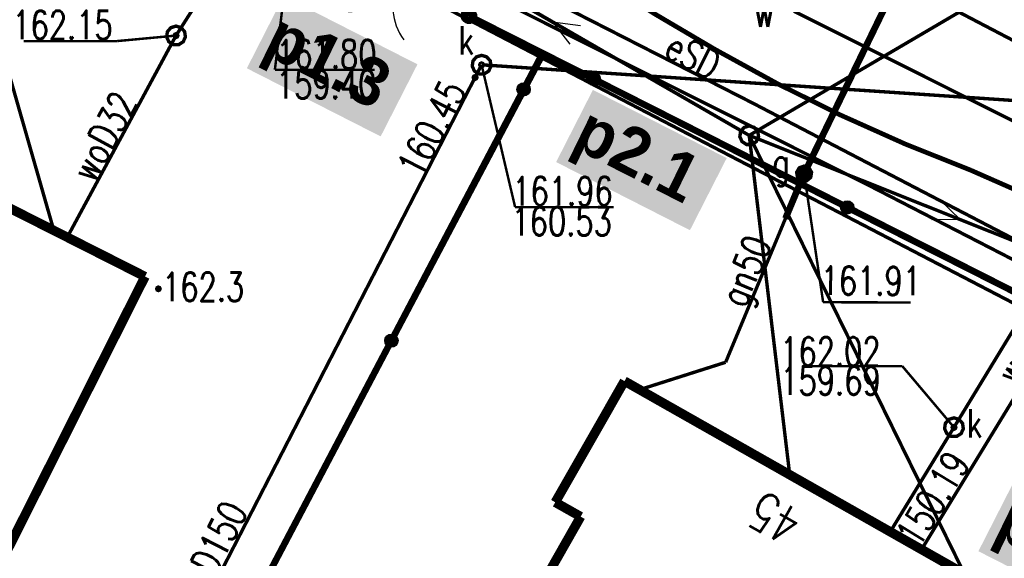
# Model space of a CAD drawing. Extents: x 0 to 7432618, y -40 to 5712028.
# Tile 13 of 165: x 7430394 to 7430420, y 5711663 to 5711677. Entities that reach past the tile are written whole.
import ezdxf
from ezdxf.enums import TextEntityAlignment as Align

# ---------------------------------------------------------------- set-up
doc = ezdxf.new("R2010")
doc.units = 0
doc.header["$MEASUREMENT"] = 0
for name, pattern in [('0', [1.5, 1, -0.5]), ('2218', [1, 0.5, -0.5]), ('3901', [0]), ('5102', [0])]:
    doc.linetypes.add(name, pattern=pattern)
for name, color, linetype in [('Dzialki', 7, 'Continuous'), ('EADTD_T_0', 7, 'Continuous'), ('EGBB_L_0', 7, 'Continuous'), ('OTK_L_0', 7, 'Continuous'), ('OTK_L_1', 7, 'Continuous'), ('OTK_L_2', 7, 'Continuous'), ('OTO_L_0', 7, 'Continuous'), ('OTO_L_1', 7, 'Continuous'), ('OTR_T_1', 7, 'Continuous'), ('P_SUTP_L_0', 7, 'Continuous'), ('SUEP_E_T_0', 7, 'Continuous'), ('SUEP_L_0', 7, 'Continuous'), ('SUG_E_T_4', 7, 'Continuous'), ('SUG_T_2', 7, 'Continuous'), ('SUGP_E_T_0', 7, 'Continuous'), ('SUGP_L_0', 7, 'Continuous'), ('SUGR_T_0', 7, 'Continuous'), ('SUK_E_T_4', 7, 'Continuous'), ('SUK_T_3', 7, 'Continuous'), ('SUKP_E_T_0', 7, 'Continuous'), ('SUKP_L_0', 7, 'Continuous'), ('SUKR_T_0', 7, 'Continuous'), ('SUL_L_1', 7, 'Continuous'), ('SUP_T_0', 7, 'Continuous'), ('SUP_T_2', 7, 'Continuous'), ('SUW_E_T_2', 7, 'Continuous'), ('SUWP_E_T_0', 7, 'Continuous'), ('SUWP_L_0', 7, 'Continuous'), ('SUWR_T_0', 7, 'Continuous'), ('Uzytki', 7, 'Continuous')]:
    doc.layers.add(name, color=color, linetype=linetype)
doc.layers.add('woda przyłącze', color=140, linetype='Continuous', lineweight=50)
doc.layers.add('woda sieć', color=150, linetype='Continuous', lineweight=70)
doc.styles.add('25', font='GOTHIC.TTF', dxfattribs={"oblique": 8, "height": 0.35})
doc.styles.add('STYL_ARIAL', font='simplex', dxfattribs={"width": 0.75, "oblique": 0.1})

# ---------------------------------------------------------------- blocks, each defined once
blk = doc.blocks.new('OTOB')
at = {"color": 0}
for centre, start, end in [((-1.5, 0), 0, 63.2606), ((1.5, 0), 116.7394, 180)]:
    blk.add_arc(centre, 1.5, start, end, dxfattribs=at)
blk = doc.blocks.new('KOGR')
at = {"color": 0}
for radius in [0.2, 0.18, 0.16, 0.14, 0.12, 0.1, 0.08, 0.06, 0.04, 0.02]:
    blk.add_circle((0, 0), radius, dxfattribs=at)

msp = doc.modelspace()

# ---------------------------------------------------------------- hatches: boundary and pattern name
at = {"layer": 'woda sieć', "linetype": 'ByBlock'}
for points in [[(7430404.952, 5711676.238), (7430401.419, 5711678.039), (7430400.448, 5711676.133), (7430403.981, 5711674.333)], [(7430413.117, 5711673.761), (7430409.584, 5711675.562), (7430408.613, 5711673.656), (7430412.146, 5711671.855)], [(7430424.265, 5711663.48), (7430420.732, 5711665.28), (7430419.761, 5711663.374), (7430423.294, 5711661.574)]]:
    msp.add_hatch(color=256, dxfattribs=at).paths.add_polyline_path(points)

# ---------------------------------------------------------------- linework, layer by layer
at = {"layer": 'Dzialki', "color": 18, "true_color": 0x000000, "const_width": 0.09}
for points in [[(7430408.25, 5711676.4), (7430389.43, 5711686.21)], [(7430393.798, 5711649.019), (7430408.25, 5711676.4)], [(7430427.37, 5711666.45), (7430408.25, 5711676.4)]]:
    msp.add_lwpolyline(points, dxfattribs=at)
at = {"layer": 'EGBB_L_0', "color": 18, "true_color": 0x000000, "const_width": 0.25}
for points in [[(7430392.39, 5711659.95), (7430397.76, 5711670.63)], [(7430410.417, 5711667.869), (7430408.59, 5711664.667)], [(7430419.743, 5711662.578), (7430410.417, 5711667.869)], [(7430408.59, 5711664.667), (7430409.261, 5711664.288)], [(7430409.261, 5711664.288), (7430408.272, 5711662.546)]]:
    msp.add_lwpolyline(points, dxfattribs=at)
at = {"layer": 'OTK_L_0', "color": 18, "linetype": '0', "true_color": 0x000000, "const_width": 0.09}
for points in [[(7430412.81, 5711676.63), (7430411.208, 5711677.574), (7430409.644, 5711678.579), (7430408.121, 5711679.645), (7430406.64, 5711680.77)], [(7430419.56, 5711673.44), (7430417.825, 5711674.134), (7430416.12, 5711674.898), (7430414.448, 5711675.73), (7430412.81, 5711676.63)], [(7430419.56, 5711673.44), (7430422.178, 5711672.287), (7430424.791, 5711671.123), (7430427.4, 5711669.95)]]:
    msp.add_lwpolyline(points, dxfattribs=at)
at = {"layer": 'OTK_L_1', "color": 18, "true_color": 0x000000, "const_width": 0.125}
for points in [[(7430412.81, 5711676.63), (7430411.208, 5711677.574), (7430409.644, 5711678.579), (7430408.121, 5711679.645), (7430406.64, 5711680.77)], [(7430419.56, 5711673.44), (7430417.825, 5711674.134), (7430416.12, 5711674.898), (7430414.448, 5711675.73), (7430412.81, 5711676.63)], [(7430419.56, 5711673.44), (7430422.178, 5711672.287), (7430424.791, 5711671.123), (7430427.4, 5711669.95)]]:
    msp.add_lwpolyline(points, dxfattribs=at)
at = {"layer": 'OTK_L_2', "color": 18, "linetype": '0', "true_color": 0x000000, "const_width": 0.09}
for points in [[(7430412.81, 5711676.63), (7430411.208, 5711677.574), (7430409.644, 5711678.579), (7430408.121, 5711679.645), (7430406.64, 5711680.77)], [(7430406.311, 5711677.516), (7430408.258, 5711676.531)], [(7430408.258, 5711676.531), (7430422.99, 5711669.07)], [(7430419.56, 5711673.44), (7430417.825, 5711674.134), (7430416.12, 5711674.898), (7430414.448, 5711675.73), (7430412.81, 5711676.63)], [(7430427.4, 5711669.95), (7430419.56, 5711673.44)]]:
    msp.add_lwpolyline(points, dxfattribs=at)
at = {"layer": 'OTO_L_0', "color": 18, "linetype": '3901', "true_color": 0x000000, "const_width": 0.175}
for points in [[(7430408.258, 5711676.531), (7430406.311, 5711677.516)], [(7430393.79, 5711649.023), (7430408.258, 5711676.531)], [(7430422.99, 5711669.07), (7430408.258, 5711676.531)]]:
    msp.add_lwpolyline(points, dxfattribs=at)
at = {"layer": 'OTO_L_0', "color": 18, "true_color": 0x000000}
for centre, radius in [((7430409.608, 5711675.847), 0.175), ((7430409.608, 5711675.847), 0.158), ((7430409.608, 5711675.847), 0.14), ((7430409.608, 5711675.847), 0.122), ((7430407.755, 5711675.575), 0.175), ((7430407.755, 5711675.575), 0.158), ((7430407.755, 5711675.575), 0.14), ((7430409.608, 5711675.847), 0.105), ((7430409.608, 5711675.847), 0.0875), ((7430409.608, 5711675.847), 0.07), ((7430409.608, 5711675.847), 0.0525), ((7430409.608, 5711675.847), 0.035), ((7430407.755, 5711675.575), 0.122), ((7430407.755, 5711675.575), 0.105), ((7430407.755, 5711675.575), 0.0875), ((7430407.755, 5711675.575), 0.07), ((7430407.755, 5711675.575), 0.0525), ((7430407.755, 5711675.575), 0.035), ((7430416.299, 5711672.458), 0.175), ((7430416.299, 5711672.458), 0.158), ((7430416.299, 5711672.458), 0.14), ((7430416.299, 5711672.458), 0.122), ((7430416.299, 5711672.458), 0.105), ((7430416.299, 5711672.458), 0.0875), ((7430416.299, 5711672.458), 0.07), ((7430416.299, 5711672.458), 0.0525), ((7430416.299, 5711672.458), 0.035), ((7430404.264, 5711668.937), 0.175), ((7430404.264, 5711668.937), 0.158), ((7430404.264, 5711668.937), 0.14), ((7430404.264, 5711668.937), 0.122), ((7430404.264, 5711668.937), 0.105), ((7430404.264, 5711668.937), 0.0875), ((7430404.264, 5711668.937), 0.07), ((7430404.264, 5711668.937), 0.0525), ((7430404.264, 5711668.937), 0.035)]:
    msp.add_circle(centre, radius, dxfattribs=at)
at = {"layer": 'OTR_T_1', "color": 18, "true_color": 0x000000, "const_width": 0.09}
msp.add_lwpolyline([(7430398.113, 5711670.352), (7430398.145, 5711670.339), (7430398.158, 5711670.307), (7430398.145, 5711670.275), (7430398.113, 5711670.262), (7430398.081, 5711670.275), (7430398.068, 5711670.307), (7430398.081, 5711670.339), (7430398.113, 5711670.352)], dxfattribs=at)
at = {"layer": 'P_SUTP_L_0', "color": 30, "linetype": '0', "true_color": 0xff9100, "const_width": 0.09}
for points in [[(7430390.869, 5711687.525), (7430395.353, 5711671.848)], [(7430413.71, 5711674.36), (7430390.869, 5711687.525)], [(7430427.77, 5711682.62), (7430413.71, 5711674.36)], [(7430413.71, 5711674.36), (7430419.391, 5711662.778)], [(7430413.71, 5711674.36), (7430432.37, 5711666.91)]]:
    msp.add_lwpolyline(points, dxfattribs=at)
at = {"layer": 'SUEP_L_0', "color": 1, "true_color": 0xff0000}
for p, q in [((7430408.516, 5711677.363), (7430409.259, 5711677.265)), ((7430408.516, 5711677.363), (7430408.972, 5711676.768)), ((7430419.282, 5711672.135), (7430418.745, 5711672.659)), ((7430419.282, 5711672.135), (7430418.532, 5711672.126))]:
    msp.add_line(p, q, dxfattribs=at)
at = {"layer": 'SUEP_L_0', "color": 1, "linetype": '5102', "true_color": 0xff0000, "const_width": 0.09}
for points in [[(7430391.747, 5711687.058), (7430413.71, 5711674.36)], [(7430414.78, 5711665.394), (7430413.71, 5711674.36)], [(7430413.71, 5711674.36), (7430432.37, 5711666.91)]]:
    msp.add_lwpolyline(points, dxfattribs=at)
at = {"layer": 'SUEP_L_0', "color": 1, "true_color": 0xff0000, "const_width": 0.09}
for points in [[(7430416.83, 5711673.06), (7430401.42, 5711680.79)], [(7430413.81, 5711675.21), (7430402.94, 5711680.76)], [(7430431.16, 5711666.17), (7430413.81, 5711675.21)], [(7430432.7, 5711664.88), (7430416.83, 5711673.06)]]:
    msp.add_lwpolyline(points, dxfattribs=at)
at = {"layer": 'SUG_T_2', "color": 56, "true_color": 0x808000, "const_width": 0.09}
for points in [[(7430415.16, 5711673.55), (7430415.289, 5711673.503), (7430415.357, 5711673.385), (7430415.333, 5711673.25), (7430415.228, 5711673.162), (7430415.092, 5711673.162), (7430414.987, 5711673.25), (7430414.963, 5711673.385), (7430415.031, 5711673.503), (7430415.16, 5711673.55)], [(7430415.16, 5711673.525), (7430415.272, 5711673.484), (7430415.332, 5711673.38), (7430415.312, 5711673.263), (7430415.22, 5711673.186), (7430415.1, 5711673.186), (7430415.008, 5711673.263), (7430414.988, 5711673.38), (7430415.048, 5711673.484), (7430415.16, 5711673.525)], [(7430415.16, 5711673.5), (7430415.266, 5711673.456), (7430415.31, 5711673.35), (7430415.266, 5711673.244), (7430415.16, 5711673.2), (7430415.054, 5711673.244), (7430415.01, 5711673.35), (7430415.054, 5711673.456), (7430415.16, 5711673.5)], [(7430415.16, 5711673.475), (7430415.248, 5711673.438), (7430415.285, 5711673.35), (7430415.248, 5711673.262), (7430415.16, 5711673.225), (7430415.072, 5711673.262), (7430415.035, 5711673.35), (7430415.072, 5711673.438), (7430415.16, 5711673.475)], [(7430415.16, 5711673.45), (7430415.231, 5711673.421), (7430415.26, 5711673.35), (7430415.231, 5711673.279), (7430415.16, 5711673.25), (7430415.089, 5711673.279), (7430415.06, 5711673.35), (7430415.089, 5711673.421), (7430415.16, 5711673.45)], [(7430415.16, 5711673.425), (7430415.213, 5711673.403), (7430415.235, 5711673.35), (7430415.213, 5711673.297), (7430415.16, 5711673.275), (7430415.107, 5711673.297), (7430415.085, 5711673.35), (7430415.107, 5711673.403), (7430415.16, 5711673.425)], [(7430415.16, 5711673.4), (7430415.195, 5711673.385), (7430415.21, 5711673.35), (7430415.195, 5711673.315), (7430415.16, 5711673.3), (7430415.125, 5711673.315), (7430415.11, 5711673.35), (7430415.125, 5711673.385), (7430415.16, 5711673.4)], [(7430415.16, 5711673.375), (7430415.178, 5711673.368), (7430415.185, 5711673.35), (7430415.178, 5711673.332), (7430415.16, 5711673.325), (7430415.142, 5711673.332), (7430415.135, 5711673.35), (7430415.142, 5711673.368), (7430415.16, 5711673.375)], [(7430415.16, 5711673.357), (7430415.165, 5711673.355), (7430415.167, 5711673.35), (7430415.165, 5711673.345), (7430415.16, 5711673.343), (7430415.155, 5711673.345), (7430415.153, 5711673.35), (7430415.155, 5711673.355), (7430415.16, 5711673.357)]]:
    msp.add_lwpolyline(points, dxfattribs=at)
at = {"layer": 'SUGP_L_0', "color": 56, "true_color": 0x808000, "const_width": 0.09}
for points in [[(7430420.914, 5711685.207), (7430415.16, 5711673.35)], [(7430415.16, 5711673.35), (7430413.088, 5711668.366)], [(7430413.088, 5711668.366), (7430410.817, 5711667.642)]]:
    msp.add_lwpolyline(points, dxfattribs=at)
at = {"layer": 'SUGR_T_0', "color": 56, "true_color": 0x808000, "const_width": 0.065}
for points in [[(7430415.16, 5711673.412), (7430415.204, 5711673.394), (7430415.223, 5711673.35), (7430415.204, 5711673.306), (7430415.16, 5711673.287), (7430415.116, 5711673.306), (7430415.098, 5711673.35), (7430415.116, 5711673.394), (7430415.16, 5711673.412)], [(7430415.16, 5711673.35), (7430415.662, 5711669.953)], [(7430415.662, 5711669.953), (7430417.969, 5711669.945)], [(7430410.817, 5711667.705), (7430410.861, 5711667.687), (7430410.879, 5711667.642), (7430410.861, 5711667.598), (7430410.817, 5711667.58), (7430410.772, 5711667.598), (7430410.754, 5711667.642), (7430410.772, 5711667.687), (7430410.817, 5711667.705)]]:
    msp.add_lwpolyline(points, dxfattribs=at)
at = {"layer": 'SUK_T_3', "color": 36, "true_color": 0x803300, "const_width": 0.09}
for points in [[(7430406.645, 5711676.475), (7430406.78, 5711676.435), (7430406.873, 5711676.329), (7430406.893, 5711676.189), (7430406.834, 5711676.061), (7430406.716, 5711675.985), (7430406.575, 5711675.985), (7430406.456, 5711676.061), (7430406.398, 5711676.189), (7430406.418, 5711676.329), (7430406.51, 5711676.435), (7430406.645, 5711676.475)], [(7430419.116, 5711666.897), (7430419.251, 5711666.857), (7430419.343, 5711666.751), (7430419.363, 5711666.611), (7430419.305, 5711666.483), (7430419.186, 5711666.407), (7430419.045, 5711666.407), (7430418.927, 5711666.483), (7430418.868, 5711666.611), (7430418.888, 5711666.751), (7430418.98, 5711666.857), (7430419.116, 5711666.897)]]:
    msp.add_lwpolyline(points, dxfattribs=at)
at = {"layer": 'SUKP_L_0', "color": 36, "true_color": 0x803300, "const_width": 0.09}
for points in [[(7430424.15, 5711675.05), (7430386.66, 5711694.68)], [(7430406.645, 5711676.225), (7430392.901, 5711649.473)], [(7430424.15, 5711675.05), (7430406.645, 5711676.225)], [(7430424.39, 5711675.32), (7430419.116, 5711666.647)], [(7430419.116, 5711666.647), (7430417.446, 5711663.909)]]:
    msp.add_lwpolyline(points, dxfattribs=at)
at = {"layer": 'SUKR_T_0', "color": 36, "true_color": 0x803300, "const_width": 0.065}
for points in [[(7430402.3, 5711685.28), (7430401.188, 5711676.093)], [(7430406.645, 5711676.287), (7430406.689, 5711676.269), (7430406.707, 5711676.225), (7430406.689, 5711676.181), (7430406.645, 5711676.162), (7430406.601, 5711676.181), (7430406.582, 5711676.225), (7430406.601, 5711676.269), (7430406.645, 5711676.287)], [(7430406.645, 5711676.225), (7430407.53, 5711672.466)], [(7430401.188, 5711676.093), (7430403.821, 5711676.093)], [(7430406.473, 5711675.952), (7430406.517, 5711675.934), (7430406.536, 5711675.89), (7430406.517, 5711675.846), (7430406.473, 5711675.827), (7430406.429, 5711675.846), (7430406.411, 5711675.89), (7430406.429, 5711675.934), (7430406.473, 5711675.952)], [(7430407.53, 5711672.466), (7430410.136, 5711672.466)], [(7430415.145, 5711668.265), (7430417.751, 5711668.265)], [(7430419.116, 5711666.647), (7430417.751, 5711668.265)], [(7430419.116, 5711666.709), (7430419.16, 5711666.691), (7430419.179, 5711666.647), (7430419.16, 5711666.603), (7430419.116, 5711666.584), (7430419.072, 5711666.603), (7430419.054, 5711666.647), (7430419.072, 5711666.691), (7430419.116, 5711666.709)]]:
    msp.add_lwpolyline(points, dxfattribs=at)
at = {"layer": 'SUL_L_1', "color": 18, "true_color": 0x000000, "const_width": 0.175}
for points in [[(7430420.914, 5711685.207), (7430415.16, 5711673.35)], [(7430415.16, 5711673.35), (7430414.667, 5711672.164)]]:
    msp.add_lwpolyline(points, dxfattribs=at)
at = {"layer": 'SUP_T_0', "color": 5, "true_color": 0x0000ff, "const_width": 0.09}
msp.add_lwpolyline([(7430398.578, 5711677.247), (7430398.713, 5711677.207), (7430398.806, 5711677.1), (7430398.826, 5711676.961), (7430398.767, 5711676.833), (7430398.649, 5711676.757), (7430398.508, 5711676.757), (7430398.389, 5711676.833), (7430398.331, 5711676.961), (7430398.351, 5711677.1), (7430398.443, 5711677.207), (7430398.578, 5711677.247)], dxfattribs=at)
at = {"layer": 'SUP_T_2', "color": 18, "true_color": 0x000000, "const_width": 0.09}
msp.add_lwpolyline([(7430413.71, 5711674.61), (7430413.845, 5711674.57), (7430413.937, 5711674.464), (7430413.957, 5711674.324), (7430413.899, 5711674.196), (7430413.78, 5711674.12), (7430413.64, 5711674.12), (7430413.521, 5711674.196), (7430413.463, 5711674.324), (7430413.483, 5711674.464), (7430413.575, 5711674.57), (7430413.71, 5711674.61)], dxfattribs=at)
at = {"layer": 'SUWP_L_0', "color": 5, "true_color": 0x0000ff, "const_width": 0.09}
for points in [[(7430402.838, 5711683.686), (7430398.578, 5711676.997)], [(7430424.118, 5711673.016), (7430414.892, 5711677.642)], [(7430398.578, 5711676.997), (7430395.707, 5711671.669)], [(7430424.118, 5711673.016), (7430418.26, 5711663.42)]]:
    msp.add_lwpolyline(points, dxfattribs=at)
at = {"layer": 'SUWR_T_0', "color": 5, "true_color": 0x0000ff, "const_width": 0.065}
for points in [[(7430398.578, 5711676.997), (7430397.024, 5711676.852)], [(7430398.578, 5711677.059), (7430398.622, 5711677.041), (7430398.641, 5711676.997), (7430398.622, 5711676.952), (7430398.578, 5711676.934), (7430398.534, 5711676.952), (7430398.516, 5711676.997), (7430398.534, 5711677.041), (7430398.578, 5711677.059)], [(7430394.554, 5711676.852), (7430397.024, 5711676.852)], [(7430418.26, 5711663.483), (7430418.304, 5711663.464), (7430418.322, 5711663.42), (7430418.304, 5711663.376), (7430418.26, 5711663.358), (7430418.215, 5711663.376), (7430418.197, 5711663.42), (7430418.215, 5711663.464), (7430418.26, 5711663.483)]]:
    msp.add_lwpolyline(points, dxfattribs=at)
at = {"layer": 'Uzytki', "color": 96, "linetype": '2218', "true_color": 0x008000, "const_width": 0.09}
for points in [[(7430408.25, 5711676.4), (7430389.43, 5711686.21)], [(7430427.37, 5711666.45), (7430408.25, 5711676.4)]]:
    msp.add_lwpolyline(points, dxfattribs=at)
at = {"layer": 'woda przyłącze', "linetype": 'ByBlock', "const_width": 0.25}
msp.add_lwpolyline([(7430397.76, 5711670.63), (7430388.83, 5711675.15)], dxfattribs=at)
at = {"layer": 'woda przyłącze', "const_width": 0.25}
msp.add_lwpolyline([(7430397.76, 5711670.63), (7430388.83, 5711675.15)], dxfattribs=at)

# ---------------------------------------------------------------- block references
at = {"layer": 'OTO_L_1', "color": 18, "true_color": 0x000000, "rotation": 153.15735}
msp.add_blockref('OTOB', (7430404.461, 5711678.453), dxfattribs=at)
at = {"layer": 'OTO_L_1', "color": 18, "true_color": 0x000000}
msp.add_blockref('KOGR', (7430406.311, 5711677.516), dxfattribs=at)

# ---------------------------------------------------------------- texts
at = {"layer": 'EADTD_T_0', "color": 18, "true_color": 0x000000, "style": 'STYL_ARIAL', "width": 0.75}
msp.add_text('45', height=1, rotation=150.39, dxfattribs=at).set_placement((7430414.781, 5711664.937), align=Align.BOTTOM_CENTER)
at = {"layer": 'OTR_T_1', "color": 18, "true_color": 0x000000, "style": 'STYL_ARIAL', "width": 0.75}
msp.add_text('162.3', height=0.75, dxfattribs=at).set_placement((7430398.208, 5711669.759), align=Align.BOTTOM_LEFT)
at = {"layer": 'SUEP_E_T_0', "color": 1, "true_color": 0xff0000, "style": 'STYL_ARIAL', "width": 0.75}
msp.add_text('eSD', height=0.75, rotation=332.9521, dxfattribs=at).set_placement((7430412.226, 5711676.468), align=Align.MIDDLE_CENTER)
at = {"layer": 'SUG_E_T_4', "color": 56, "true_color": 0x808000, "style": 'STYL_ARIAL', "width": 0.75}
msp.add_text('g', height=0.75, dxfattribs=at).set_placement((7430414.32, 5711673.048), align=Align.BOTTOM_LEFT)
at = {"layer": 'SUGP_E_T_0', "color": 56, "true_color": 0x808000, "style": 'STYL_ARIAL', "width": 0.75}
msp.add_text('gn50', height=0.75, rotation=67.428, dxfattribs=at).set_placement((7430413.612, 5711670.779), align=Align.MIDDLE_CENTER)
at = {"layer": 'SUGR_T_0', "color": 56, "true_color": 0x808000, "style": 'STYL_ARIAL', "width": 0.75}
msp.add_text('161.91', height=0.75, rotation=359.81, dxfattribs=at).set_placement((7430415.596, 5711670.898), align=Align.TOP_LEFT)
at = {"layer": 'SUK_E_T_4', "color": 36, "true_color": 0x803300, "style": 'STYL_ARIAL', "width": 0.75}
for p in [(7430406.038, 5711676.271), (7430419.453, 5711666.151)]:
    msp.add_text('k', height=0.75, dxfattribs=at).set_placement(p, align=Align.BOTTOM_LEFT)
at = {"layer": 'SUKP_E_T_0', "color": 36, "true_color": 0x803300, "style": 'STYL_ARIAL', "width": 0.75}
msp.add_text('ksD150', height=0.75, rotation=62.8077, dxfattribs=at).set_placement((7430399.525, 5711663.367), align=Align.MIDDLE_CENTER)
at = {"layer": 'SUKR_T_0', "color": 36, "true_color": 0x803300, "style": 'STYL_ARIAL', "width": 0.75}
for s, p in [('161.80', (7430401.22, 5711676.881)), ('159.40', (7430401.216, 5711676.083)), ('161.96', (7430407.455, 5711673.262)), ('160.53', (7430407.433, 5711672.463)), ('162.02', (7430414.528, 5711669.025)), ('159.69', (7430414.53, 5711668.257))]:
    msp.add_text(s, height=0.75, dxfattribs=at).set_placement(p, align=Align.TOP_LEFT)
msp.add_text('160.45', height=0.75, rotation=62.8076, dxfattribs=at).set_placement((7430405.934, 5711675.723), align=Align.MIDDLE_RIGHT)
at = {"layer": 'SUW_E_T_2', "color": 5, "true_color": 0x0000ff, "style": 'STYL_ARIAL', "width": 0.75}
msp.add_text('w', height=0.75, dxfattribs=at).set_placement((7430414.37, 5711677.003), align=Align.BOTTOM_RIGHT)
at = {"layer": 'SUWP_E_T_0', "color": 5, "true_color": 0x0000ff, "style": 'STYL_ARIAL', "width": 0.75}
for s, rotation, p in [('woD32', 61.6769, (7430396.668, 5711674.332)), ('wo50', 58.5971, (7430420.983, 5711668.743))]:
    msp.add_text(s, height=0.75, rotation=rotation, dxfattribs=at).set_placement(p, align=Align.MIDDLE_CENTER)
at = {"layer": 'SUWR_T_0', "color": 5, "true_color": 0x0000ff, "style": 'STYL_ARIAL', "width": 0.75}
msp.add_text('162.15', height=0.75, dxfattribs=at).set_placement((7430396.907, 5711677.653), align=Align.TOP_RIGHT)
msp.add_text('150.19', height=0.75, rotation=58.5971, dxfattribs=at).set_placement((7430417.868, 5711663.629), align=Align.MIDDLE_LEFT)
at = {"layer": 'woda przyłącze', "color": 0, "char_height": 1.26, "attachment_point": 1, "rotation": 333, "style": '25'}
for s, insert in [('\\fCentury Gothic|b1|i0;\\Q-1;p1.3', (7430401.395, 5711677.675)), ('\\fCentury Gothic|b1|i0;\\Q-1;p2.1', (7430409.56, 5711675.198)), ('\\fCentury Gothic|b1|i0;\\Q-1;p3.3', (7430420.707, 5711664.917))]:
    msp.add_mtext_dynamic_manual_height_columns(s, width=15.63873, gutter_width=5, heights=[0], dxfattribs=dict(at, insert=insert))

doc.saveas('drawing.dxf')
